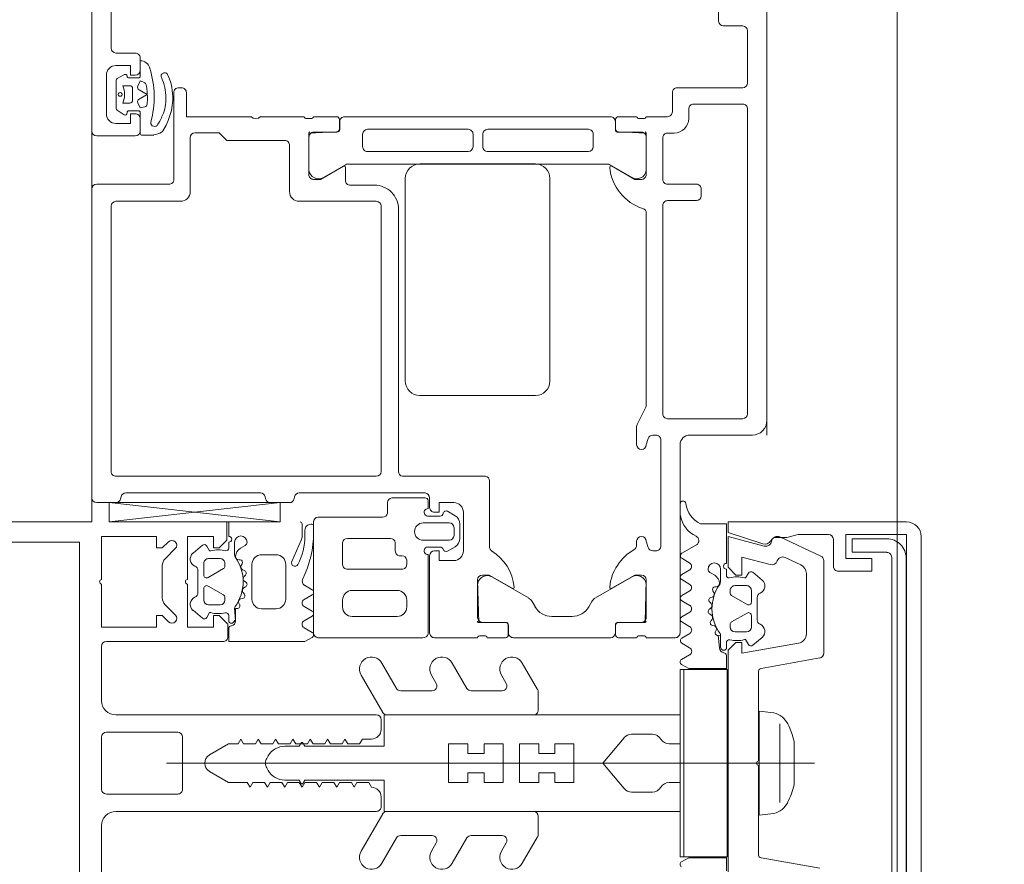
# Model space of a CAD drawing. Header units: centimetres. Extents: x -1253 to 21770, y -8842 to 3590.
# Tile 44 of 120: x -564.72 to -554.51, y 1426.78 to 1435.53. Entities that reach past the tile are written whole.
import ezdxf

# ---------------------------------------------------------------- set-up
doc = ezdxf.new("R2010")
doc.units = ezdxf.units.CM
doc.linetypes.add('Dash', pattern=[60, 30, -30])
doc.linetypes.add('Ponad', pattern=[39.688, 23.813, -15.875])
for name, color, linetype, lineweight in [('A-DETL', 90, 'Continuous', 9), ('A-DETL-GENF', 92, 'Continuous', 9), ('A-DOOR', 31, 'Continuous', 13), ('A-FLOR-OVHD', 1, 'Ponad', 9), ('A-GLAZ-CWMG', 51, 'Continuous', 9)]:
    doc.layers.add(name, color=color, linetype=linetype, lineweight=lineweight)

# ---------------------------------------------------------------- blocks, each defined once
blk = doc.blocks.new('Rectangular Mullion - SI_CovCap-20mm_Mull-85mm-V15-6_piętro IV __13_80 m_ - stan projektowany')
at = {"layer": 'A-DETL-GENF'}
for p, q in [((-2.5, 12.2), (-2.5, 6.54)), ((-2.29, 12.144), (-2.29, 6.54)), ((-1.26, 5.95), (-1.26, 4.74)), ((-0.32, 5.21), (-0.32, 5.95)), ((-0.27, 6), (0.27, 6)), ((0.32, 5.95), (0.32, 5.21)), ((-0.5, 3.15), (-0.5, 5.85)), ((0.5, 5.85), (0.5, 3.15)), ((-2.224, 5.235), (-2.118, 5.341)), ((-2.047, 5.37), (-1.713, 5.37)), ((-1.642, 5.341), (-1.536, 5.235)), ((0, 5.327), (0, -1.394)), ((0.27, 5.16), (-0.27, 5.16)), ((-2.176, 5.051), (-2.258, 4.954)), ((-1.502, 4.954), (-1.584, 5.051)), ((-1.95, 4.94), (-2.07, 4.94)), ((-1.765, 5), (-1.995, 5)), ((-1.69, 4.94), (-1.81, 4.94)), ((-2.12, 4.89), (-2.12, 4.77)), ((-2.016, 4.735), (-1.924, 4.895)), ((-1.836, 4.895), (-1.744, 4.735)), ((-1.64, 4.77), (-1.64, 4.89)), ((-2.07, 4.72), (-2.042, 4.72)), ((-1.718, 4.72), (-1.69, 4.72)), ((-2.35, 4.68), (-2.5, 4.68)), ((-2.23, 4.68), (-2.29, 4.68)), ((-2.29, 4.62), (-2.162, 4.62)), ((-1.464, 4.68), (-1.529, 4.68)), ((-2.227, 4.559), (-2.255, 4.51)), ((-2.107, 4.562), (-2.108, 4.577)), ((-2.048, 4.551), (-2.066, 4.54)), ((-1.997, 4.52), (-2.002, 4.533)), ((-1.933, 4.522), (-1.948, 4.508)), ((-1.877, 4.504), (-1.885, 4.517)), ((-1.816, 4.523), (-1.826, 4.506)), ((-1.756, 4.521), (-1.767, 4.531)), ((-1.702, 4.556), (-1.707, 4.536)), ((-1.646, 4.568), (-1.659, 4.575)), ((-1.7, 4.44), (-2.06, 4.44)), ((-2.16, 4.34), (-2.16, 4.19)), ((-1.6, 4.19), (-1.6, 4.34)), ((-0.075, 4.272), (-0.05, 4.287)), ((0.075, 4.272), (0.05, 4.287)), ((-2.06, 4.09), (-1.7, 4.09)), ((-0.175, 3.96), (-0.175, 4.099)), ((0.175, 3.96), (0.175, 4.099)), ((-2.31, 3.929), (-2.089, 4.027)), ((-2.48, 3.92), (-2.351, 3.92)), ((-2.355, 3.89), (-2.416, 3.89)), ((-1.843, 3.895), (-1.796, 3.815)), ((-1.744, 3.815), (-1.696, 3.899)), ((-1.625, 3.899), (-1.576, 3.815)), ((-1.524, 3.815), (-1.475, 3.899)), ((-1.404, 3.899), (-1.355, 3.815)), ((-0.21, 3.929), (-0.185, 3.943)), ((-0.185, 3.897), (-0.21, 3.911)), ((0.21, 3.929), (0.185, 3.943)), ((0.185, 3.897), (0.21, 3.911)), ((-2.476, 3.83), (-2.476, 3.82)), ((-0.913, 3.308), (-0.525, 3.084)), ((0.912, 3.308), (0.525, 3.084)), ((-0.775, 2.94), (-1.038, 3.092)), ((-0.35, 3.1), (-0.45, 3.1)), ((0.45, 3.1), (0.35, 3.1)), ((0.775, 2.94), (1.037, 3.092)), ((-0.5, 3.041), (-0.5, 1.52)), ((0.5, 3.041), (0.5, 1.52)), ((-0.75, 2.571), (-0.75, 2.897)), ((0.75, 2.571), (0.75, 2.897)), ((-0.913, 2.578), (-0.825, 2.528)), ((0.912, 2.578), (0.825, 2.528)), ((-0.775, 2.21), (-1.038, 2.362)), ((0.775, 2.21), (1.037, 2.362)), ((-0.75, 1.845), (-0.75, 2.167)), ((0.75, 1.845), (0.75, 2.167)), ((-0.913, 1.852), (-0.825, 1.802)), ((0.912, 1.852), (0.825, 1.802)), ((-0.762, 1.477), (-1.038, 1.636)), ((0.762, 1.477), (1.037, 1.636)), ((-0.55, 1.47), (-0.737, 1.47)), ((0.55, 1.47), (0.737, 1.47)), ((-0.3, 0.502), (-0.3, 0.287)), ((0.3, 0.502), (0.3, 0.287)), ((-2.175, -0.018), (-2.263, -0.17)), ((-2.073, -0.102), (-2.124, -0.017)), ((-1.955, -0.017), (-2.005, -0.102)), ((-1.853, -0.102), (-1.903, -0.017)), ((-1.736, -0.017), (-1.785, -0.102)), ((-1.634, -0.103), (-1.684, -0.017)), ((-1.516, -0.017), (-1.565, -0.102)), ((-1.414, -0.103), (-1.464, -0.017)), ((-1.296, -0.017), (-1.345, -0.103)), ((-1.196, -0.098), (-1.244, -0.017)), ((-1.075, -0.016), (-1.123, -0.099)), ((-1.605, -0.317), (-1.597, -0.304)), ((-1.546, -0.306), (-1.536, -0.323)), ((-1.975, -0.31), (-1.947, -0.359)), ((-1.828, -0.377), (-1.827, -0.362)), ((-1.786, -0.34), (-1.768, -0.351)), ((-1.722, -0.333), (-1.717, -0.32)), ((-1.668, -0.308), (-1.653, -0.322)), ((-1.487, -0.331), (-1.476, -0.321)), ((-1.427, -0.336), (-1.422, -0.356)), ((-1.379, -0.375), (-1.366, -0.368)), ((-1.882, -0.42), (-2.01, -0.42)), ((-2.01, -0.48), (-1.95, -0.48)), ((-1.249, -0.48), (-1.184, -0.48)), ((-1.84, -0.69), (-1.84, -0.57)), ((-1.79, -0.52), (-1.762, -0.52)), ((-1.736, -0.535), (-1.644, -0.695)), ((-1.556, -0.695), (-1.464, -0.535)), ((-1.438, -0.52), (-1.41, -0.52)), ((-1.36, -0.57), (-1.36, -0.69)), ((-1.978, -0.754), (-1.896, -0.851)), ((-1.67, -0.74), (-1.79, -0.74)), ((-1.715, -0.8), (-1.485, -0.8)), ((-1.41, -0.74), (-1.53, -0.74)), ((-1.304, -0.851), (-1.222, -0.754)), ((-0.953, -0.815), (-0.025, -0.815)), ((0.025, -0.815), (0.953, -0.815)), ((-1.09, -1.449), (-0.982, -0.84)), ((0.982, -0.84), (1.09, -1.449)), ((-2.344, -1.034), (-2.145, -1.461)), ((-2.055, -1.252), (-2.131, -1.089)), ((0.408, -1.036), (-0.408, -1.036)), ((-0.225, -1.183), (0.225, -1.183)), ((-1.342, -1.31), (-1.964, -1.31)), ((-2.1, -1.49), (-1.139, -1.49)), ((-2.32, -1.59), (-2.04, -1.59)), ((2.135, -2.195), (-2.135, -2.195)), ((-2.125, -2.345), (2.125, -2.345)), ((2.35, -2.5), (-2.35, -2.5))]:
    blk.add_line(p, q, dxfattribs=at)
at = {"layer": 'A-DETL-GENF', "flags": 128}
for points in [[(-2.5, 6.1), (-2.5, 6.379), (-2.5, 6.7)], [(2.29, 6.7), (2.29, 6.379), (2.29, 6.23), (1.12, 6.23), (-1.12, 6.23), (-2.29, 6.23), (-2.29, 6.379), (-2.29, 6.7)], [(-1.905, 6), (-2.35, 6), (-2.35, 5.43), (-2.23, 5.43), (-2.23, 5.37), (-2.295, 5.305)], [(-1.465, 5.305), (-1.53, 5.37), (-1.53, 5.43), (-1.41, 5.43), (-1.41, 6), (-1.855, 6)], [(-0.65, 6), (-1.12, 6), (-1.21, 6)], [(1.21, 6), (1.12, 6), (0.65, 6)], [(-1.905, 5.11), (-2.35, 5.11), (-2.35, 4.84), (-2.23, 4.84), (-2.23, 4.78), (-2.31, 4.7), (-2.5, 4.7)], [(-1.31, 4.69), (-1.44, 4.69), (-1.53, 4.78), (-1.53, 4.84), (-1.41, 4.84), (-1.41, 5.11), (-1.855, 5.11)], [(-2.25, 4.909), (-2.2, 4.88), (-2.2, 4.867)], [(-1.56, 4.867), (-1.56, 4.88), (-1.51, 4.909)], [(-0.087, 4.88), (-0.2, 4.684), (-0.2, 4.584), (-0.25, 4.555), (-0.2, 4.526), (-0.2, 4.404), (-0.25, 4.375), (-0.2, 4.346), (-0.2, 4.224), (-0.25, 4.195), (-0.2, 4.166), (-0.2, 4.044), (-0.25, 4.015), (-0.2, 3.986), (-0.2, 3.864), (-0.25, 3.835), (-0.2, 3.806), (-0.2, 3.684), (-0.25, 3.655), (-0.2, 3.626), (-0.2, 3.504), (-0.25, 3.475), (-0.2, 3.446), (-0.2, 3.324), (-0.25, 3.295), (-0.25, 3.2)], [(0.25, 3.2), (0.2, 3.229), (0.2, 3.351), (0.25, 3.38), (0.2, 3.409), (0.2, 3.531), (0.25, 3.56), (0.2, 3.589), (0.2, 3.711), (0.25, 3.74), (0.2, 3.769), (0.2, 3.891), (0.25, 3.92), (0.2, 3.949), (0.2, 4.071), (0.25, 4.1), (0.2, 4.129), (0.2, 4.251), (0.25, 4.28), (0.2, 4.309), (0.2, 4.431), (0.25, 4.46), (0.2, 4.489), (0.2, 4.684), (0.087, 4.88)], [(-1.605, 4.62), (-1.475, 4.61), (-1.602, 4.61), (-1.602, 4.594)], [(-1.303, 3.815), (-1.26, 3.89), (-1.26, 4.68), (-1.395, 4.68)], [(-0.264, 0.578), (0, 0.8), (0, 1.1), (-0.2, 1.1), (-0.2, 1.3), (-0.1, 1.3), (-0.1, 1.466), (-0.2, 1.466), (-0.2, 1.666), (0, 1.666), (0, 1.833), (-0.2, 1.833), (-0.2, 2.033), (-0.1, 2.033), (-0.1, 2.2), (-0.2, 2.2), (-0.2, 2.4), (0, 2.4), (0, 4.3), (0, 2.4), (0.2, 2.4), (0.2, 2.2), (0.1, 2.2), (0.1, 2.033), (0.2, 2.033), (0.2, 1.833), (0, 1.833), (0, 1.666), (0.2, 1.666), (0.2, 1.466), (0.1, 1.466), (0.1, 1.3), (0.2, 1.3), (0.2, 1.1), (0, 1.1), (0, 0.8), (0.264, 0.578)], [(-0.2, 0.113), (-0.2, 0), (-0.5, 0), (-0.5, 3.07), (-0.175, 3.07), (-0.175, 3.88)], [(0.2, 0.113), (0.2, 0), (0.5, 0), (0.5, 3.07), (0.175, 3.07), (0.175, 3.88)], [(-1.115, -0.48), (-0.98, -0.48), (-0.98, -0.09), (-1.023, -0.016)], [(1.115, -0.48), (0.98, -0.48), (0.98, -0.09), (1.023, -0.016)], [(-2.48, -0.211), (-2.48, -0.48), (-2.07, -0.48)], [(-1.203, -0.42), (-1.325, -0.42), (-1.322, -0.394), (-1.195, -0.41)], [(-2.5, -2.35), (-2.5, -0.5), (-2.39, -0.5), (-2.273, -0.858)], [(-2.058, -0.934), (-2.136, -0.64), (-1.95, -0.64), (-1.95, -0.58), (-2.03, -0.5), (-2.35, -0.5), (-2.25, -0.874)], [(1.244, -1.227), (1.14, -0.64), (1.25, -0.64), (1.25, -0.58), (1.17, -0.5), (-1.17, -0.5), (-1.25, -0.58), (-1.25, -0.64), (-1.14, -0.64), (-1.244, -1.227)], [(-1.92, -0.667), (-1.92, -0.68), (-1.97, -0.709)], [(-1.23, -0.709), (-1.28, -0.68), (-1.28, -0.667)], [(0.52, -0.974), (0.54, -0.821), (-0.54, -0.821), (-0.52, -0.974)], [(-2.34, -1.001), (-2.34, -1.106), (-2.37, -1.224), (-2.37, -1.539)], [(-1.99, -1.64), (-1.99, -1.99), (-2.12, -1.99), (-2.12, -1.72), (-2.37, -1.72), (-2.37, -2.35), (2.37, -2.35), (2.37, -1.72), (2.12, -1.72), (2.12, -1.99), (1.99, -1.99), (1.99, -1.64)], [(-2.185, -2.145), (-2.185, -1.785), (-2.325, -1.785), (-2.325, -2.145)]]:
    blk.add_lwpolyline(points, dxfattribs=at)
for points in [[(0.97, 0), (-0.97, 0), (-0.97, -0.04), (0.97, -0.04)], [(0.97, -0.04), (-0.97, -0.04), (-0.97, -0.49), (0.97, -0.49)]]:
    blk.add_lwpolyline(points, close=True, dxfattribs=at)
at = {"layer": 'A-DETL-GENF'}
for centre, radius, start, end in [((-1.88, 5.994), 0.0256, 12.6804, 167.3196), ((-1.21, 5.95), 0.05, 90, 180), ((-0.65, 5.85), 0.15, 360, 90), ((-0.27, 5.95), 0.05, 90, 180), ((0.27, 5.95), 0.05, 0, 90), ((0.65, 5.85), 0.15, 90, 180), ((-2.047, 5.27), 0.1, 90, 135), ((-1.713, 5.27), 0.1, 45, 90), ((-2.259, 5.27), 0.05, 135, 315), ((-1.501, 5.27), 0.05, 225, 45), ((-0.27, 5.21), 0.05, 180, 270), ((0.27, 5.21), 0.05, 270, 0), ((-1.88, 5.104), 0.0256, 12.6804, 167.3196), ((-2.115, 5), 0.08, 22.6134, 140.0011), ((-1.995, 5.05), 0.05, 202.6202, 269.9974), ((-1.765, 5.05), 0.05, 269.9966, 337.3769), ((-1.645, 5), 0.08, 40.0008, 157.375), ((-2.235, 4.935), 0.03, 140.0081, 239.9928), ((-2.07, 4.89), 0.05, 89.9877, 180.0079), ((-1.95, 4.91), 0.03, 329.9953, 90.0042), ((-1.81, 4.91), 0.03, 89.9965, 209.9951), ((-1.69, 4.89), 0.05, 0.007, 89.9886), ((-1.525, 4.935), 0.03, 299.9961, 40.0091), ((0, 4.83), 0.1, 30, 150), ((-1.896, 4.789), 0.314, 165.4957, 194.4999), ((-1.864, 4.789), 0.314, 346.8002, 14.4808), ((-2.23, 4.71), 0.03, 270.903, 359.9793), ((-2.07, 4.77), 0.05, 179.9875, 270.008), ((-2.042, 4.75), 0.03, 269.9857, 330.0042), ((-1.718, 4.75), 0.03, 209.9928, 270.0084), ((-1.69, 4.77), 0.05, 270.0068, 359.9887), ((-1.529, 4.71), 0.03, 166.8002, 269.9978), ((-1.31, 4.74), 0.05, 270, 0), ((-2.29, 4.555), 0.065, 89.9978, 269.9978), ((-2.32, 4.68), 0.03, 179.9978, 359.9978), ((-2.141, 4.509), 0.1, 90.8249, 149.9955), ((-2.162, 4.57), 0.05, 54.9199, 89.9978), ((-2.142, 4.575), 0.0339, 3.0003, 90.8195), ((-1.88, 4.971), 0.44, 234.9199, 305.839), ((-1.605, 4.59), 0.03, 89.9978, 125.839), ((-1.483, 4.653), 0.033, 269.9978, 54.9077), ((-1.475, 4.66), 0.05, 269.9889, 352.8241), ((-1.395, 4.65), 0.03, 90.0008, 172.8093), ((-2.29, 4.53), 0.04, 269.9978, 330.004), ((-2.08, 4.564), 0.0272, 183.0125, 299.9868), ((-2.032, 4.523), 0.0316, 18.0011, 119.9907), ((-1.969, 4.529), 0.03, 197.9969, 314.9972), ((-1.911, 4.499), 0.0316, 32.9873, 135.0068), ((-1.852, 4.521), 0.03, 212.9992, 329.9975), ((-1.788, 4.507), 0.0316, 48.0004, 149.9952), ((-1.736, 4.543), 0.03, 227.9949, 345.0023), ((-1.673, 4.548), 0.03, 63.0009, 164.9963), ((-1.632, 4.594), 0.03, 243.0068, 359.9866), ((-2.06, 4.34), 0.1, 89.9978, 179.9978), ((-1.7, 4.34), 0.1, 359.9978, 89.9978), ((0, 4.2), 0.1, 90, 120), ((0, 4.2), 0.1, 60, 90), ((-2.06, 4.19), 0.1, 179.9978, 269.9978), ((-1.7, 4.19), 0.1, 269.9978, 359.9978), ((0.025, 4.099), 0.2, 120, 180), ((-0.025, 4.099), 0.2, 360, 60), ((-2.075, 3.995), 0.035, 298.0726, 113.9962), ((-2.48, 3.94), 0.02, 180.0061, 269.9938), ((-2.416, 3.83), 0.06, 89.9876, 180.0101), ((-2.389, 4.87), 1.07, 270.0066, 296.658), ((-2.355, 4.52), 0.63, 269.9981, 298.0699), ((-2.351, 4.02), 0.1, 270.0023, 293.9916), ((-1.886, 3.868), 0.051, 31.8047, 116.6592), ((-1.66, 3.879), 0.041, 29.9963, 149.9993), ((-1.44, 3.879), 0.041, 30.003, 149.9925), ((-0.205, 3.92), 0.01, 120.0303, 239.9802), ((-0.195, 3.96), 0.02, 300.0303, 360), ((-0.195, 3.88), 0.02, 360, 59.9802), ((0.195, 3.96), 0.02, 180, 239.9697), ((0.195, 3.88), 0.02, 120.0198, 180), ((0.205, 3.92), 0.01, 300.0198, 59.9697), ((-2.456, 3.82), 0.02, 179.9598, 270.0205), ((-1.77, 3.83), 0.03, 209.9942, 330.0014), ((-1.55, 3.83), 0.03, 209.9942, 330.0014), ((-1.329, 3.83), 0.03, 209.9942, 330.0014), ((-0.975, 3.2), 0.125, 60, 240), ((0.975, 3.2), 0.125, 300, 120), ((-0.35, 3.2), 0.1, 270, 0), ((0.35, 3.2), 0.1, 180, 270), ((-0.55, 3.041), 0.05, 0, 60), ((-0.45, 3.15), 0.05, 180, 270), ((0.45, 3.15), 0.05, 270, 360), ((0.55, 3.041), 0.05, 120, 180), ((-0.8, 2.897), 0.05, 360, 60), ((0.8, 2.897), 0.05, 120, 180), ((-0.975, 2.47), 0.125, 60, 240), ((-0.8, 2.571), 0.05, 240, 360), ((0.8, 2.571), 0.05, 180, 300), ((0.975, 2.47), 0.125, 300, 120), ((-0.8, 2.167), 0.05, 0, 60), ((0.8, 2.167), 0.05, 120, 180), ((-0.975, 1.744), 0.125, 60, 240), ((-0.8, 1.845), 0.05, 240, 0), ((0.8, 1.845), 0.05, 180, 300), ((0.975, 1.744), 0.125, 300, 120), ((-0.737, 1.52), 0.05, 240, 270), ((-0.55, 1.52), 0.05, 270, 360), ((0.55, 1.52), 0.05, 180, 270), ((0.737, 1.52), 0.05, 270, 300), ((-0.2, 0.502), 0.1, 130, 180), ((0.2, 0.502), 0.1, 0, 50), ((-0.2, 0.287), 0.1, 180, 240), ((0.2, 0.287), 0.1, 300, 360), ((-0.3, 0.113), 0.1, 360, 60), ((0.3, 0.113), 0.1, 120, 180), ((-2.687, -0.031), 0.03, 89.9022, 261.6433), ((-2.733, -0.343), 0.286, 27.5921, 81.6433), ((-2.614, -0.291), 0.291, 25.3637, 80.4545), ((-2.149, -0.033), 0.03, 30.7154, 150.1649), ((-2.039, -0.078), 0.0417, 215.132, 324.868), ((-1.929, -0.032), 0.03, 30.5887, 149.5346), ((-1.819, -0.078), 0.0415, 215.012, 324.988), ((-1.71, -0.032), 0.03, 30.1448, 149.5346), ((-1.6, -0.077), 0.043, 217.8436, 323.8234), ((-1.49, -0.032), 0.03, 30.3449, 149.5346), ((-1.27, -0.033), 0.03, 30.3446, 149.7685), ((-1.159, -0.08), 0.0416, 206.9541, 331.568), ((-1.049, -0.031), 0.03, 29.7965, 150.132), ((1.049, -0.031), 0.03, 29.868, 150.2035), ((-2.306, -0.145), 0.05, 205.3637, 330.1649), ((-1.38, -0.079), 0.0419, 215.4665, 324.6999), ((-2.01, -0.355), 0.065, 90, 270), ((-2.01, -0.33), 0.04, 29.9937, 90), ((-1.689, -0.329), 0.03, 45.0005, 162.0009), ((-1.572, -0.321), 0.03, 30.0003, 146.9985), ((-1.861, -0.309), 0.1, 210.0023, 269.1728), ((-1.862, -0.375), 0.0339, 269.1783, 356.9975), ((-1.6, -0.771), 0.44, 54.1588, 125.0779), ((-1.8, -0.364), 0.0272, 60.011, 176.9853), ((-1.752, -0.323), 0.0316, 240.007, 341.9967), ((-1.631, -0.299), 0.0316, 224.991, 327.0104), ((-1.508, -0.307), 0.0316, 210.0026, 311.9974), ((-1.456, -0.343), 0.03, 14.9955, 132.0028), ((-1.393, -0.348), 0.03, 195.0015, 296.9968), ((-1.352, -0.394), 0.03, 0.0112, 116.991), ((-2.04, -0.48), 0.03, 0, 180), ((-1.95, -0.51), 0.03, 0.0185, 89.0948), ((-1.616, -0.589), 0.314, 165.4979, 194.5021), ((-1.882, -0.37), 0.05, 270, 305.0779), ((-1.325, -0.39), 0.03, 234.1588, 270), ((-1.249, -0.51), 0.03, 90, 193.1975), ((-1.203, -0.453), 0.033, 305.0901, 90), ((-1.195, -0.46), 0.05, 7.1737, 90.0088), ((-1.115, -0.45), 0.03, 187.1885, 269.997), ((-1.79, -0.57), 0.05, 89.9897, 180.0103), ((-1.762, -0.55), 0.03, 29.9936, 90.0121), ((-1.438, -0.55), 0.03, 89.9893, 150.005), ((-1.41, -0.57), 0.05, 0.009, 89.991), ((-1.584, -0.589), 0.314, 345.517, 13.1975), ((-1.955, -0.735), 0.03, 120.0049, 219.9897), ((-1.79, -0.69), 0.05, 179.9899, 270.0101), ((-1.67, -0.71), 0.03, 269.9936, 30.0024), ((-1.53, -0.71), 0.03, 150.0027, 270.0013), ((-1.41, -0.69), 0.05, 270.0092, 359.9908), ((-1.245, -0.735), 0.03, 319.9887, 60.0017), ((-1.715, -0.85), 0.05, 90.0003, 157.3776), ((-1.485, -0.85), 0.05, 22.6209, 90.0012), ((-0.953, -0.845), 0.03, 90, 170), ((0, -0.821), 0.0256, 12.6804, 167.3196), ((0.953, -0.845), 0.03, 10, 90), ((-2.34, -0.88), 0.07, 300.0064, 18), ((-2.308, -0.89), 0.06, 278.4417, 15), ((-1.835, -0.8), 0.08, 219.9967, 337.3844), ((-1.365, -0.8), 0.08, 202.6228, 319.9969), ((-2.29, -1.009), 0.06, 98.4417, 205), ((-2.27, -1.001), 0.07, 120.0064, 180), ((-2.077, -1.064), 0.06, 108.8192, 205), ((-2.116, -0.95), 0.06, 288.8192, 15), ((-0.307, -0.921), 0.22, 193.9707, 242.728), ((0.307, -0.921), 0.22, 297.2746, 346.0268), ((0, -0.291), 0.921, 243.7078, 255.8284), ((0, -0.291), 0.92, 284.1683, 296.293), ((-1.964, -1.21), 0.1, 205, 270), ((-1.342, -1.21), 0.1, 270, 350), ((-2.1, -1.44), 0.05, 205, 270), ((-1.139, -1.44), 0.05, 270, 350), ((-2.319, -1.539), 0.0512, 180.5709, 268.6482), ((-2.04, -1.64), 0.05, 0, 90.0001), ((-2.125, -2.145), 0.2, 179.9718, 270.0352), ((-2.135, -2.145), 0.0499, 179.8796, 270.0225), ((-2.35, -2.35), 0.15, 179.9938, 270.0062)]:
    blk.add_arc(centre, radius, start, end, dxfattribs=at)
blk = doc.blocks.new('Schueco_FWS_ADS-70-HD_inw_Family-01 - FWS SI insert unit-2308021-6_piętro IV __13_80 m_ - stan projektowany')
at = {"layer": 'A-DETL-GENF'}
for p, q in [((-48.75, 6.1), (48.75, 6.1)), ((47.85, -0.9), (-47.85, -0.9))]:
    blk.add_line(p, q, dxfattribs=at)
at = {"layer": 'A-DOOR'}
for p, q in [((-48.55, 6.05), (-48.55, 5.851)), ((-45.3, 6.1), (-48.5, 6.1)), ((-45.25, 5.3), (-45.25, 6.05)), ((-44.75, 5.65), (-44.75, 6.05)), ((-44.12, 5.95), (-44.52, 5.95)), ((-48.55, 4.147), (-48.75, 5.922)), ((-48.277, 5.85), (-48.277, 3.15)), ((-45.477, 5.9), (-48.227, 5.9)), ((-45.426, 5.18), (-45.426, 5.85)), ((-44.484, 5.838), (-44.53, 5.766)), ((-44.171, 5.848), (-44.467, 5.848)), ((-44.114, 5.763), (-44.153, 5.837)), ((-43.89, 5.85), (-43.89, 5.65)), ((-43.3, 5.9), (-43.84, 5.9)), ((-48.51, 5.802), (-48.49, 5.798)), ((-48.45, 5.749), (-48.45, 4.352)), ((-44.409, 5.778), (-44.409, 5.708)), ((-44.229, 5.708), (-44.229, 5.778)), ((-44.489, 5.715), (-44.489, 5.619)), ((-44.379, 5.678), (-44.259, 5.678)), ((-44.148, 5.619), (-44.148, 5.714)), ((-44.509, 5.599), (-44.723, 5.599)), ((-44.57, 5.6), (-44.7, 5.6)), ((-43.971, 5.599), (-44.128, 5.599)), ((-43.94, 5.6), (-44.07, 5.6)), ((-44.046, 5.501), (-44.045, 5.501)), ((-44.145, 5.378), (-44.17, 5.367)), ((-44.3, 5.25), (-45.2, 5.25)), ((-44.25, 5.17), (-44.25, 5.2)), ((-44.767, 5.08), (-45.327, 5.08)), ((-48.49, 4.303), (-48.51, 4.299)), ((-44.55, 3.9), (-44.55, 4.35)), ((-48.55, 4.25), (-48.55, 4.052)), ((-48.51, 4.003), (-48.49, 3.999)), ((-45.327, 4.05), (-44.847, 4.05)), ((-48.45, 3.95), (-48.45, 2.644)), ((-45.426, 3.15), (-45.426, 3.95)), ((-48.75, 3.8), (-49.9, 3.8)), ((-45.109, 3.849), (-44.761, 3.849)), ((-44.711, 3.799), (-44.711, 3.559)), ((-44.57, 3.827), (-44.57, 3.873)), ((-44.55, 3.562), (-44.55, 3.8)), ((-49.95, 3.755), (-49.95, 2.668)), ((-48.7, 3.088), (-48.7, 3.755)), ((-45.048, 3.47), (-45.18, 3.699)), ((-49.56, 3.5), (-49.63, 3.5)), ((-48.965, 3.5), (-49.186, 3.5)), ((-44.681, 3.529), (-44.6, 3.529)), ((-44.678, 3.532), (-44.58, 3.532)), ((-44.55, 3.479), (-44.55, 0.721)), ((-49.73, 3.4), (-49.73, 2.934)), ((-49.46, 2.934), (-49.46, 3.4)), ((-49.24, 3.459), (-49.24, 2.875)), ((-48.92, 3.004), (-48.92, 3.45)), ((-45.26, 3.17), (-45.26, 3.42)), ((-45.21, 3.47), (-45.074, 3.47)), ((-45.041, 0.756), (-45.041, 3.445)), ((-44.861, 3.292), (-44.731, 3.292)), ((-44.911, 2.197), (-44.911, 3.242)), ((-44.681, 3.242), (-44.681, 2.197)), ((-48.227, 3.1), (-45.477, 3.1)), ((-48.55, 3.034), (-48.659, 3.034)), ((-48.5, 2.644), (-48.5, 2.989)), ((-49.1, 2.884), (-49.1, 2.914)), ((-49.046, 2.954), (-48.965, 2.954)), ((-48.277, 2.017), (-48.277, 2.88)), ((-48.228, 2.92), (-45.51, 2.92)), ((-49.63, 2.834), (-49.56, 2.834)), ((-49.186, 2.834), (-49.145, 2.834)), ((-47.29, 2.85), (-45.19, 2.85)), ((-48.94, 2.664), (-48.94, 2.394)), ((-48.76, 2.394), (-48.76, 2.664)), ((-47.44, 1.5), (-47.44, 2.7)), ((-45.04, 2.7), (-45.04, 1.5)), ((-49.909, 2.614), (-49.089, 2.614)), ((-49.1, 2.597), (-49.9, 2.597)), ((-49.01, 2.61), (-49.01, 2.486)), ((-48.69, 2.488), (-48.69, 2.61)), ((-48.611, 2.614), (-48.53, 2.614)), ((-48.5, 2.597), (-48.6, 2.597)), ((-49.95, 2.547), (-49.95, 2.1)), ((-49.052, 2.413), (-49.007, 2.334)), ((-48.685, 2.334), (-48.64, 2.413)), ((-48.65, 2.247), (-49.05, 2.247)), ((-48.92, 2.284), (-48.772, 2.284)), ((-48.89, 2.344), (-48.81, 2.344)), ((-44.731, 2.147), (-44.861, 2.147)), ((-49.93, 2.073), (-49.93, 2.027)), ((-49.791, 1.809), (-49.791, 2.049)), ((-49.741, 2.099), (-49.391, 2.099)), ((-44.731, 2.045), (-44.861, 2.045)), ((-49.95, 2), (-49.95, 1.812)), ((-49.321, 1.946), (-49.538, 1.571)), ((-49.007, 1.977), (-48.325, 1.977)), ((-44.911, 1.995), (-44.911, 0.95)), ((-44.681, 0.95), (-44.681, 1.995)), ((-49.92, 1.782), (-49.822, 1.782)), ((-49.9, 1.779), (-49.821, 1.779)), ((-49.95, 0.721), (-49.95, 1.729)), ((-49.576, 1.534), (-49.628, 1.504)), ((-49.73, 1.33), (-49.73, 1.12)), ((-45.19, 1.35), (-47.29, 1.35)), ((-49.629, 0.946), (-49.575, 0.915)), ((-49.537, 0.878), (-49.321, 0.504)), ((-44.861, 0.9), (-44.731, 0.9)), ((-45.178, 0.504), (-45.047, 0.731)), ((-49.95, 0.45), (-49.95, 0.638)), ((-49.92, 0.668), (-49.822, 0.668)), ((-49.821, 0.671), (-49.9, 0.671)), ((-49.791, 0.401), (-49.791, 0.641)), ((-44.711, 0.641), (-44.711, 0.401)), ((-44.601, 0.671), (-44.681, 0.671)), ((-44.678, 0.668), (-44.58, 0.668)), ((-44.55, 0.638), (-44.55, 0.45)), ((-49.93, 0.377), (-49.93, 0.423)), ((-48.993, 0.45), (-48.95, 0.45)), ((-47.95, 0.45), (-47.762, 0.45)), ((-47.739, 0.445), (-47.561, 0.355)), ((-44.57, 0.423), (-44.57, 0.377)), ((-49.95, 0.05), (-49.95, 0.35)), ((-49.391, 0.351), (-49.741, 0.351)), ((-48.95, 0.35), (-49.016, 0.33)), ((-47.884, 0.33), (-47.95, 0.35)), ((-47.538, 0.35), (-45.55, 0.35)), ((-44.761, 0.351), (-45.108, 0.351)), ((-44.55, 0.35), (-44.55, 0.13)), ((-49.05, 0.283), (-49.05, 0.25)), ((-47.85, 0.25), (-47.85, 0.283)), ((-49, 0.2), (-47.9, 0.2)), ((-47.68, 0.13), (-47.68, -0.65)), ((-45.47, 0.18), (-47.63, 0.18)), ((-45.42, -0.17), (-45.42, 0.13)), ((-45.25, 0.13), (-45.25, -0.17)), ((-44.77, 0.18), (-45.2, 0.18)), ((-44.72, 0.06), (-44.72, 0.13)), ((-44.5, 0.08), (-44.3, 0.08)), ((-44.25, 0.03), (-44.25, -0.65)), ((-47.95, 0), (-49.9, 0)), ((-47.85, -0.75), (-47.85, -0.1)), ((-44.47, -0.09), (-44.57, -0.09)), ((-44.42, -0.65), (-44.42, -0.14)), ((-45.3, -0.22), (-45.37, -0.22)), ((-43.56, -0.4), (-43.43, -0.4)), ((-43.61, -0.65), (-43.61, -0.45)), ((-47.63, -0.7), (-44.47, -0.7)), ((-44.2, -0.7), (-43.66, -0.7)), ((-42.8, -0.9), (-47.7, -0.9))]:
    blk.add_line(p, q, dxfattribs=at)
at = {"layer": 'A-DOOR', "flags": 128}
for points in [[(-44.7, 6.1), (-37.45, 6.1), (-37.45, 5.76), (-37.56, 5.65), (-37.62, 5.65), (-37.62, 5.8)], [(-48.75, 4.147), (-48.75, 5.922), (-48.55, 5.922), (-48.55, 4.147), (-48.75, 4.147), (-48.55, 5.922)], [(-44.62, 5.85), (-44.62, 5.7), (-44.52, 5.7), (-44.52, 5.65)], [(-44.12, 5.65), (-44.12, 5.7), (-44.02, 5.7), (-44.02, 5.85)], [(-44.406, 5.624), (-44.459, 5.599), (-44.447, 5.55)], [(-44.191, 5.564), (-44.188, 5.572), (-44.178, 5.599), (-44.233, 5.624)], [(-44.743, 5.578), (-44.743, 5.478), (-44.74, 5.457)], [(-44.42, 5.528), (-44.366, 5.524), (-44.29, 5.526), (-44.233, 5.532)], [(-44.271, 5.611), (-44.319, 5.526), (-44.367, 5.611)], [(-44.556, 5.376), (-44.597, 5.397), (-44.629, 5.416)], [(-44.711, 5.378), (-44.704, 5.369), (-44.638, 5.331), (-44.591, 5.31), (-44.539, 5.291), (-44.487, 5.275), (-44.434, 5.266), (-44.379, 5.262)], [(-44.55, 4.45), (-44.55, 5.12), (-44.3, 5.12)], [(-44.796, 4.1), (-44.796, 4.7), (-44.716, 4.78), (-44.716, 5.03)], [(-45.062, 3.491), (-45.2, 3.73), (-45.2, 3.8)], [(-45.15, 3.85), (-44.72, 3.85), (-44.708, 3.562)], [(-49.15, 2.347), (-49.15, 2.497), (-49.05, 2.497), (-49.05, 2.547)], [(-48.65, 2.547), (-48.65, 2.497), (-48.55, 2.497), (-48.55, 2.347)], [(-49.792, 1.812), (-49.792, 2.088), (-49.35, 2.1)], [(-49.3, 2.05), (-49.3, 1.98), (-49.438, 1.741)], [(-49.792, 0.638), (-49.792, 0.362), (-49.35, 0.35)], [(-49.3, 0.4), (-49.3, 0.47), (-49.438, 0.709)], [(-45.061, 0.71), (-45.2, 0.47), (-45.2, 0.4)], [(-45.15, 0.35), (-44.72, 0.35), (-44.708, 0.638)]]:
    blk.add_lwpolyline(points, dxfattribs=at)
blk.add_lwpolyline([(-44.329, 5.823), (-44.336, 5.816), (-44.339, 5.806), (-44.336, 5.796), (-44.329, 5.789), (-44.319, 5.786), (-44.309, 5.789), (-44.302, 5.796), (-44.299, 5.806), (-44.302, 5.816), (-44.309, 5.823), (-44.319, 5.826)], close=True, dxfattribs=at)
at = {"layer": 'A-DOOR'}
for centre, radius, start, end in [((-48.5, 6.05), 0.05, 90.0034, 179.9966), ((-45.3, 6.05), 0.05, 0.0003, 89.9997), ((-44.7, 6.05), 0.05, 90.0033, 179.9967), ((-44.52, 5.85), 0.1, 90.0028, 179.9972), ((-44.12, 5.85), 0.1, 0.0006, 89.9994), ((-48.5, 5.851), 0.05, 180, 258.7505), ((-48.227, 5.85), 0.05, 89.9942, 180.0058), ((-45.477, 5.85), 0.05, 0.0006, 89.9994), ((-44.467, 5.829), 0.0194, 89.3559, 150.2801), ((-44.171, 5.829), 0.0195, 25.7729, 91.3605), ((-43.84, 5.85), 0.05, 90.0011, 179.9989), ((-48.5, 5.749), 0.05, 360, 78.7505), ((-44.513, 5.755), 0.0204, 149.54, 281.4298), ((-44.509, 5.715), 0.0199, 359.7384, 89.9724), ((-44.319, 6.024), 0.262, 249.9155, 290.0845), ((-44.128, 5.714), 0.0203, 90.7563, 179.5315), ((-44.132, 5.754), 0.0202, 280.671, 26.1989), ((-44.7, 5.65), 0.05, 180.0015, 269.9985), ((-44.57, 5.65), 0.05, 269.9997, 0.0021), ((-44.509, 5.618), 0.0198, 269.9314, 0.6442), ((-44.379, 5.708), 0.03, 180.0006, 270.0002), ((-44.393, 5.596), 0.03, 29.2633, 115.2539), ((-44.245, 5.596), 0.03, 65.3847, 150.7367), ((-44.259, 5.708), 0.03, 270.0002, 0.0011), ((-44.128, 5.618), 0.0198, 179.4155, 270.2997), ((-44.07, 5.65), 0.05, 180, 270), ((-43.94, 5.65), 0.05, 269.9997, 0.0003), ((-44.723, 5.579), 0.0198, 90.1002, 181.0494), ((-44.418, 5.558), 0.03, 193.8461, 266.4935), ((-44.238, 5.582), 0.05, 275.8441, 338.8235), ((-44.072, 5.598), 0.101, 285.2654, 0.3883), ((-44.511, 5.496), 0.232, 189.6838, 210.5094), ((-44.613, 5.451), 0.0381, 84.0481, 245.7166), ((-44.347, 6.454), 1, 254.8052, 287.5325), ((-44.379, 5.713), 0.38, 242.3164, 270.0234), ((-44.356, 5.845), 0.513, 267.4113, 291.2554), ((-44.351, 5.813), 0.552, 267.0632, 295.426), ((-44.129, 5.347), 0.0351, 295.7331, 115.7331), ((-45.2, 5.3), 0.05, 179.9993, 270.0007), ((-44.3, 5.2), 0.05, 359.9965, 90.007), ((-45.327, 5.18), 0.1, 179.9991, 270.0004), ((-44.3, 5.17), 0.05, 269.9965, 0.0087), ((-44.767, 5.03), 0.05, 0.0035, 89.9956), ((-44.497, 4.4), 0.0725, 136.3948, 223.6052), ((-48.5, 4.25), 0.05, 101.2495, 180), ((-48.5, 4.352), 0.05, 281.2495, 360), ((-44.847, 4.1), 0.05, 269.9939, 0.0009), ((-48.5, 4.052), 0.05, 180, 258.7505), ((-48.5, 3.95), 0.05, 360, 78.7505), ((-45.327, 3.95), 0.1, 90, 180), ((-44.542, 3.873), 0.0279, 106.4199, 181.1646), ((-49.9, 3.75), 0.05, 90.0028, 174.7063), ((-48.75, 3.75), 0.05, 5.2934, 90.0014), ((-45.15, 3.8), 0.05, 90, 180), ((-45.094, 3.75), 0.1, 98.2097, 211.0525), ((-44.761, 3.799), 0.05, 359.9997, 90), ((-44.72, 3.838), 0.012, 0, 90), ((-44.542, 3.827), 0.0279, 178.8371, 253.5754), ((-49.63, 3.4), 0.1, 89.9998, 180.0002), ((-49.56, 3.4), 0.1, 0.0002, 90.0002), ((-49.191, 3.45), 0.05, 84.7051, 169.4131), ((-48.97, 3.45), 0.05, 359.9999, 84.7054), ((-45.074, 3.484), 0.0138, 270, 30), ((-44.68, 3.56), 0.0311, 182.0507, 267.9493), ((-44.678, 3.562), 0.03, 180, 270), ((-44.6, 3.479), 0.05, 359.9997, 90.0003), ((-44.58, 3.562), 0.03, 270, 360), ((-45.21, 3.42), 0.05, 90, 180), ((-45.108, 3.438), 0.0682, 5.9052, 27.989), ((-44.861, 3.242), 0.05, 90, 180), ((-44.731, 3.242), 0.05, 360, 90), ((-45.51, 3.17), 0.25, 270, 0), ((-48.65, 3.083), 0.05, 174.7074, 259.4113), ((-48.227, 3.15), 0.05, 180, 270), ((-45.477, 3.15), 0.05, 270.0035, 359.9965), ((-48.97, 3.004), 0.05, 275.2946, 0.0001), ((-48.55, 2.984), 0.05, 5.2951, 89.9997), ((-49.63, 2.934), 0.1, 179.9997, 270.0003), ((-49.56, 2.934), 0.1, 269.9996, 0), ((-49.191, 2.884), 0.05, 190.5873, 275.2939), ((-49.15, 2.884), 0.05, 275.2938, 359.9995), ((-49.051, 2.904), 0.05, 84.7063, 169.4124), ((-48.228, 2.87), 0.05, 90, 168.4444), ((-47.29, 2.7), 0.15, 89.9985, 180.0015), ((-45.19, 2.7), 0.15, 359.9971, 90.0029), ((-49.9, 2.663), 0.05, 174.7038, 259.4139), ((-48.85, 2.664), 0.09, 0, 180), ((-49.9, 2.547), 0.05, 89.9946, 180.0054), ((-49.1, 2.547), 0.05, 0, 90), ((-49.049, 2.614), 0.0397, 353.4883, 180.4578), ((-48.651, 2.614), 0.0397, 359.5422, 186.5117), ((-48.6, 2.547), 0.05, 90, 180), ((-48.53, 2.644), 0.03, 270, 0), ((-48.5, 2.647), 0.05, 270, 356.7462), ((-49.026, 2.428), 0.03, 105.0005, 209.9994), ((-49.041, 2.487), 0.0311, 283.0138, 358.4783), ((-48.66, 2.488), 0.03, 180, 264.5886), ((-48.666, 2.428), 0.03, 329.9999, 84.5886), ((-48.89, 2.394), 0.05, 180.0233, 269.9767), ((-48.81, 2.394), 0.05, 270.0221, 359.9777), ((-49.05, 2.347), 0.1, 180, 270), ((-48.92, 2.384), 0.1, 209.9997, 270.0003), ((-48.772, 2.384), 0.1, 269.9996, 330.0004), ((-48.65, 2.347), 0.1, 270, 360), ((-44.861, 2.197), 0.05, 180, 270), ((-44.731, 2.197), 0.05, 270, 0), ((-49.958, 2.073), 0.0279, 358.8354, 73.5801), ((-49.78, 2.088), 0.012, 90, 180), ((-49.741, 2.049), 0.05, 89.9997, 180.0003), ((-49.406, 2), 0.1, 327.273, 81.8184), ((-49.35, 2.05), 0.05, 0, 90), ((-44.861, 1.995), 0.05, 90, 180), ((-44.731, 1.995), 0.05, 0, 90), ((-49.958, 2.027), 0.0279, 286.4246, 1.1629), ((-49.474, 2.218), 0.5, 275.6226, 328.129), ((-49.007, 1.927), 0.05, 90, 148.129), ((-48.325, 2.027), 0.05, 270, 348.4444), ((-49.92, 1.812), 0.03, 180, 270), ((-49.9, 1.729), 0.05, 90, 180), ((-49.822, 1.812), 0.03, 270, 0), ((-49.821, 1.809), 0.03, 270, 360), ((-49.426, 1.734), 0.0138, 150, 275.6226), ((-49.625, 1.621), 0.1, 299.3064, 330), ((-49.53, 1.33), 0.2, 119.3064, 180), ((-47.29, 1.5), 0.15, 180.0019, 269.9981), ((-45.19, 1.5), 0.15, 270.0004, 359.9996), ((-49.53, 1.12), 0.2, 180, 240.4316), ((-44.861, 0.95), 0.05, 180, 270), ((-44.731, 0.95), 0.05, 270, 0), ((-49.624, 0.828), 0.1, 30, 60.4316), ((-49.9, 0.721), 0.05, 180, 270), ((-49.426, 0.716), 0.0138, 84.3774, 210), ((-49.474, 0.232), 0.5, 29.1136, 84.3774), ((-45.026, 0.232), 0.5, 95.6317, 162.2549), ((-45.074, 0.716), 0.0139, 335.9423, 95.6317), ((-45.091, 0.756), 0.05, 330, 360), ((-44.6, 0.721), 0.05, 269.0112, 359.9918), ((-49.92, 0.638), 0.03, 90, 180), ((-49.822, 0.638), 0.03, 360, 90), ((-49.821, 0.641), 0.03, 0, 90), ((-44.681, 0.641), 0.03, 90, 180), ((-44.678, 0.638), 0.03, 90, 180), ((-44.58, 0.638), 0.03, 0, 90), ((-49.958, 0.423), 0.0279, 358.8371, 73.5754), ((-49.406, 0.45), 0.1, 278.1816, 32.727), ((-48.993, 0.5), 0.05, 209.1274, 270), ((-48.95, 0.4), 0.05, 270, 90), ((-47.95, 0.4), 0.05, 90, 270), ((-47.762, 0.4), 0.05, 63.5083, 90), ((-45.094, 0.45), 0.0999, 147.2184, 261.8726), ((-44.542, 0.423), 0.0279, 106.4246, 181.1629), ((-49.958, 0.377), 0.0279, 286.4199, 1.1646), ((-49.78, 0.362), 0.012, 180, 270), ((-49.741, 0.401), 0.05, 179.9997, 270.0003), ((-49.35, 0.4), 0.05, 270, 360), ((-49, 0.283), 0.05, 108.316, 180), ((-47.9, 0.283), 0.05, 360, 71.684), ((-47.538, 0.4), 0.05, 243.4309, 270), ((-45.55, 0.4), 0.05, 270.4175, 342.2549), ((-45.15, 0.4), 0.05, 179.9988, 270.0012), ((-44.761, 0.401), 0.05, 269.9997, 0.0003), ((-44.72, 0.362), 0.012, 270, 360), ((-44.542, 0.377), 0.0279, 178.8354, 253.5801), ((-49, 0.25), 0.05, 179.9983, 270.0009), ((-47.9, 0.25), 0.05, 269.9957, 0.0009), ((-47.63, 0.13), 0.05, 90, 180), ((-45.47, 0.13), 0.05, 359.9996, 90.0004), ((-45.2, 0.13), 0.05, 89.9983, 180), ((-44.77, 0.13), 0.05, 359.9965, 90.0026), ((-44.5, 0.13), 0.05, 180.0009, 270.0017), ((-49.9, 0.05), 0.05, 179.9974, 270.0026), ((-44.57, 0.06), 0.15, 179.9997, 270.0015), ((-44.3, 0.03), 0.05, 359.9983, 90), ((-47.95, -0.1), 0.1, 0.0029, 89.9975), ((-44.47, -0.14), 0.05, 359.9965, 90.0017), ((-45.37, -0.17), 0.05, 180.0017, 269.9939), ((-45.3, -0.17), 0.05, 269.9965, 0.0079), ((-43.56, -0.45), 0.05, 90.0009, 179.9991), ((-47.63, -0.65), 0.05, 180.0028, 269.9972), ((-44.47, -0.65), 0.05, 269.9983, 360), ((-44.2, -0.65), 0.05, 180.0009, 269.9991), ((-43.66, -0.65), 0.05, 270.0035, 359.9965), ((-47.7, -0.75), 0.15, 179.9984, 270.0005)]:
    blk.add_arc(centre, radius, start, end, dxfattribs=at)

msp = doc.modelspace()

# ---------------------------------------------------------------- linework, layer by layer
at = {"layer": 'A-DETL', "linetype": 'Dash', "lineweight": 25}
for points, knots in [([(-555.623, 1472.575), (-478.908, 1472.575), (-476.079, 1472.575), (-439.123, 1472.575), (-439.123, 1435.619), (-439.123, 1432.79), (-439.123, 1329.11), (-439.123, 1326.281), (-439.123, 1289.326), (-402.167, 1289.326), (-399.339, 1289.326), (54.377, 1289.326), (347.204, 1289.326), (391.666, 1289.326), (418.55, 1316.21), (413.877, 1393.928), (413.877, 1663.126)], [0, 0, 0, 0, 1.274059, 2.1133, 2.95254, 4.521491, 5.717221, 7.286172, 8.125412, 8.964652, 14.361634, 22.556861, 31.207392, 35.311818, 37.065318, 41.276562, 41.276562, 41.276562, 41.276562]), ([(-561.623, 233.023), (-511.606, 233.023), (-497.781, 233.023), (-439.123, 233.023), (-439.123, 251.363), (-439.123, 296.623), (-439.123, 1289.326), (-439.123, 1326.281), (-439.123, 1329.11), (-439.123, 1432.79), (-439.123, 1435.619), (-439.123, 1472.575), (-476.079, 1472.575), (-478.908, 1472.575), (-555.623, 1472.575)], [0, 0, 0, 0, 1.339676, 2.332925, 3.669947, 15.221807, 26.977257, 38.268666, 39.837617, 41.033347, 42.602298, 43.441538, 44.280778, 45.554838, 45.554838, 45.554838, 45.554838]), ([(-555.623, 1472.575), (-478.908, 1472.575), (-450.623, 1472.575), (-439.123, 1472.575), (-439.123, 1461.075), (-439.123, 1432.79), (-439.123, 1329.11), (-439.123, 1326.281), (-439.123, 1289.326), (-402.167, 1289.326), (-399.339, 1289.326), (54.377, 1289.326), (347.204, 1289.326), (391.666, 1289.326), (413.877, 1267.114), (413.877, 1211.148), (413.877, 1019.9)], [0, 0, 0, 0, 1.274059, 1.834911, 2.395763, 3.964714, 5.438832, 7.007784, 7.847024, 8.686264, 14.083246, 22.278473, 30.929004, 34.961158, 36.402966, 39.45005, 39.45005, 39.45005, 39.45005])]:
    msp.add_open_spline(points, degree=3, knots=knots, dxfattribs=at)
at = {"layer": 'A-FLOR-OVHD'}
msp.add_line((-555.623, 1833.326), (-555.623, 1383.326), dxfattribs=at)

# ---------------------------------------------------------------- block references
at = {"layer": 'A-DOOR', "rotation": 90.0000000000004}
msp.add_blockref('Schueco_FWS_ADS-70-HD_inw_Family-01 - FWS SI insert unit-2308021-6_piętro IV __13_80 m_ - stan projektowany', (-557.873, 1479.076), dxfattribs=at)
at = {"layer": 'A-GLAZ-CWMG', "extrusion": (0, 0, -1), "rotation": 269.9999999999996}
msp.add_blockref('Rectangular Mullion - SI_CovCap-20mm_Mull-85mm-V15-6_piętro IV __13_80 m_ - stan projektowany', (557.873, 1427.826), dxfattribs=at)

doc.saveas('drawing.dxf')
